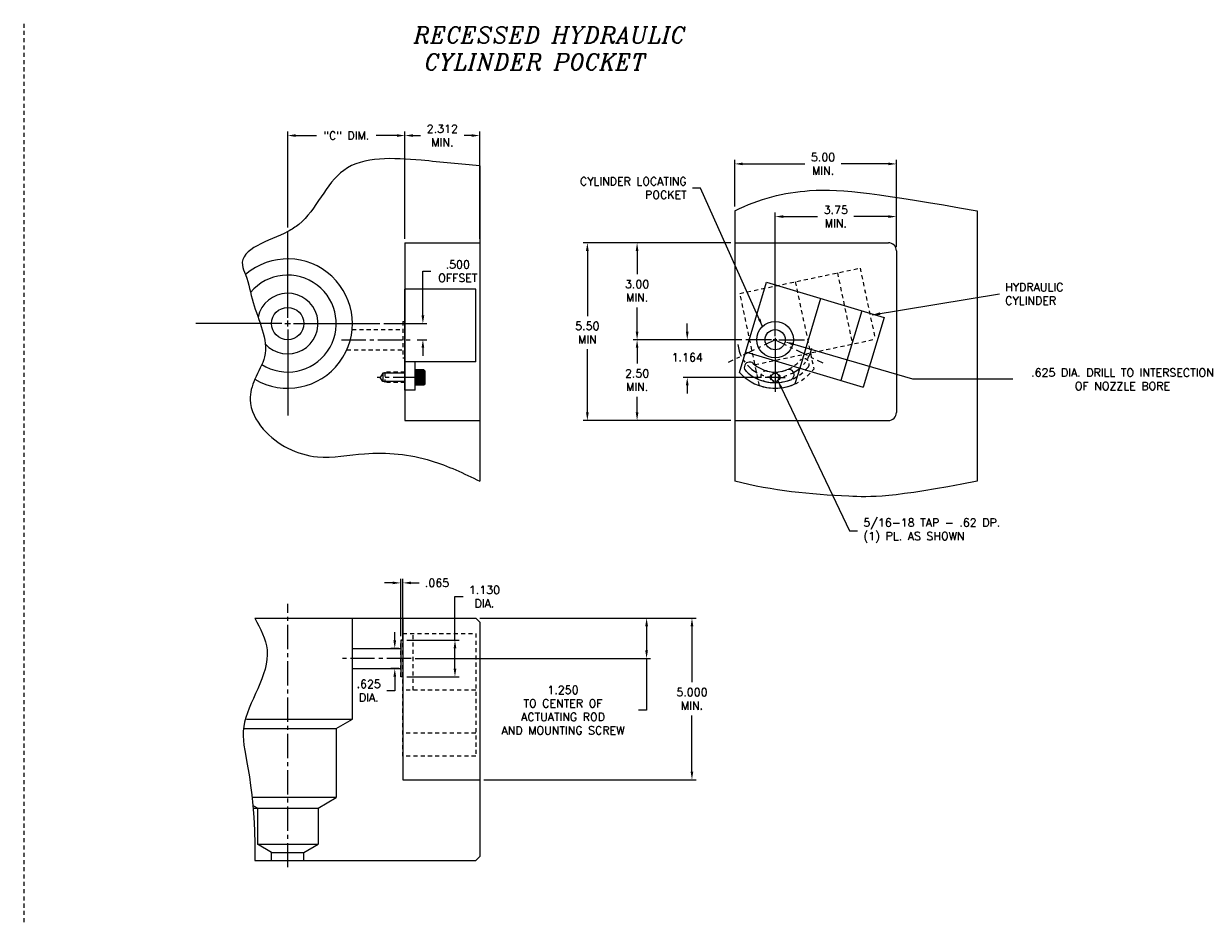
# Model space of a CAD drawing. Extents: x 78 to 189, y 58 to 100.
# Tile 4 of 4: x 152 to 189, y 67 to 94. Entities that reach past the tile are written whole.
import ezdxf

# ---------------------------------------------------------------- set-up
doc = ezdxf.new("R2010")
doc.units = 0
doc.header["$MEASUREMENT"] = 0
for name, pattern in [('CENTER2', [1.125, 0.75, -0.125, 0.125, -0.125]), ('ecw_5', [1, 0.375, -0.125, 0.0625, -0.125, 0.3125]), ('HIDDEN2', [0.1875, 0.125, -0.0625])]:
    doc.linetypes.add(name, pattern=pattern)
doc.layers.get('DEFPOINTS').update_dxf_attribs({"linetype": 'CONTINUOUS'})
for name, color, linetype in [('CYC_HIDDEN', 1, 'HIDDEN2'), ('DIMENSIONS', 4, 'CONTINUOUS'), ('DSCV_BORE_SOLID', 1, 'CONTINUOUS'), ('FASTENER_SOLID', 7, 'CONTINUOUS'), ('MA_SHAPE_HIDDEN', 6, 'HIDDEN2'), ('NP_SHAPE_SOLID', 6, 'CONTINUOUS'), ('POCKET', 4, 'CENTER2'), ('SCV200_BORE_CENTER', 22, 'CENTER2'), ('SCV200_BORE_HIDDEN', 10, 'HIDDEN2'), ('SCV200_BORE_SOLID', 1, 'CONTINUOUS'), ('SCV400_BORE_SOLID', 1, 'CONTINUOUS'), ('SCV_BORE_SOLID', 1, 'CONTINUOUS'), ('SCV_HYD_CYL_SHAPE', 3, 'CONTINUOUS'), ('TAP', 1, 'CONTINUOUS'), ('TAP_HIDDEN', 1, 'HIDDEN2')]:
    doc.layers.add(name, color=color, linetype=linetype)
doc.styles.add('ITALIC', font='italic.shx')
doc.styles.add('ROMANS', font='romans.shx')
doc.dimstyles.new('CATALOG', dxfattribs={"dimscale": 2, "dimtxt": 0.125, "dimasz": 0.125, "dimexe": 0.0625, "dimexo": 0.0625, "dimgap": 0.09, "dimtad": 0, "dimtih": 1, "dimtoh": 1, "dimdec": 3, "dimzin": 4, "dimdsep": 46, "dimtxsty": 'ROMANS', "dimcen": 0, "dimclrd": 256, "dimclre": 256, "dimclrt": 256, "dimadec": 0, "dimazin": 0, "dimtfac": 0.7, "dimtdec": 3, "dimtofl": 0, "dimtmove": 0, "dimatfit": 3, "dimfxl": 0, "dimtolj": 1, "dimtzin": 4, "dimlwd": -1, "dimlwe": -1, "dimarcsym": 0})

# ---------------------------------------------------------------- blocks, each defined once
blk = doc.blocks.new('*D43')
at = {"layer": 'DEFPOINTS', "color": 0}
for p in [(163.763, 77.022), (163.698, 75.248), (163.763, 75.248)]:
    blk.add_point(p, dxfattribs=at)
at = {"layer": 'DIMENSIONS'}
for p, q in [((163.448, 77.022), (163.198, 77.022)), ((163.698, 75.373), (163.698, 77.147)), ((163.763, 75.373), (163.763, 77.147)), ((164.013, 77.022), (164.263, 77.022))]:
    blk.add_line(p, q, dxfattribs=at)
for points in [[(163.448, 77.064), (163.448, 76.981), (163.698, 77.022)], [(164.013, 77.064), (164.013, 76.981), (163.763, 77.022)]]:
    blk.add_solid(points, dxfattribs=at)
at = {"layer": 'DIMENSIONS', "insert": (164.818, 77.022), "char_height": 0.25, "attachment_point": 5, "style": 'ROMANS'}
blk.add_mtext('\\A1;.065 ', dxfattribs=at)
blk = doc.blocks.new('*D44')
at = {"layer": 'DEFPOINTS', "color": 0}
for p in [(163.763, 75.248), (165.373, 75.248), (163.763, 74.118)]:
    blk.add_point(p, dxfattribs=at)
at = {"layer": 'DIMENSIONS'}
for p, q in [((165.373, 75.248), (165.373, 76.597)), ((165.373, 76.597), (165.623, 76.597)), ((163.888, 75.248), (165.498, 75.248)), ((165.373, 74.368), (165.373, 74.998)), ((163.888, 74.118), (165.498, 74.118))]:
    blk.add_line(p, q, dxfattribs=at)
for points in [[(165.331, 74.998), (165.414, 74.998), (165.373, 75.248)], [(165.331, 74.368), (165.414, 74.368), (165.373, 74.118)]]:
    blk.add_solid(points, dxfattribs=at)
at = {"layer": 'DIMENSIONS', "insert": (166.285, 76.597), "char_height": 0.25, "attachment_point": 5, "style": 'ROMANS'}
blk.add_mtext('\\A1;1.130 \\PDIA.', dxfattribs=at)
blk = doc.blocks.new('*D45')
at = {"layer": 'DEFPOINTS', "color": 0}
for p in [(166.013, 75.933), (164.013, 74.683), (171.298, 74.683)]:
    blk.add_point(p, dxfattribs=at)
at = {"layer": 'DIMENSIONS'}
for p, q in [((166.138, 75.933), (171.423, 75.933)), ((171.298, 75.683), (171.298, 74.933)), ((164.138, 74.683), (171.423, 74.683)), ((171.298, 74.683), (171.298, 73.084)), ((171.298, 73.084), (171.048, 73.084))]:
    blk.add_line(p, q, dxfattribs=at)
for points in [[(171.256, 75.683), (171.34, 75.683), (171.298, 75.933)], [(171.256, 74.933), (171.34, 74.933), (171.298, 74.683)]]:
    blk.add_solid(points, dxfattribs=at)
at = {"layer": 'DIMENSIONS', "insert": (168.713, 73.084), "char_height": 0.25, "attachment_point": 5, "style": 'ROMANS'}
blk.add_mtext('\\A1;1.250 \\P{\\C4;TO CENTER OF \\PACTUATING ROD \\PAND MOUNTING SCREW}', dxfattribs=at)
blk = doc.blocks.new('*D46')
at = {"layer": 'DEFPOINTS', "color": 0}
for p in [(166.138, 90.862), (163.826, 87.545), (166.138, 87.545)]:
    blk.add_point(p, dxfattribs=at)
at = {"layer": 'DIMENSIONS'}
for p, q in [((163.826, 87.67), (163.826, 90.987)), ((164.076, 90.862), (164.302, 90.862)), ((165.888, 90.862), (165.662, 90.862)), ((166.138, 87.67), (166.138, 90.987))]:
    blk.add_line(p, q, dxfattribs=at)
for points in [[(164.076, 90.904), (164.076, 90.821), (163.826, 90.862)], [(165.888, 90.904), (165.888, 90.821), (166.138, 90.862)]]:
    blk.add_solid(points, dxfattribs=at)
at = {"layer": 'DIMENSIONS', "insert": (164.982, 90.862), "char_height": 0.25, "attachment_point": 5, "style": 'ROMANS'}
blk.add_mtext('\\A1;2.312 \\PMIN.', dxfattribs=at)
blk = doc.blocks.new('*D47')
at = {"layer": 'DEFPOINTS', "color": 0}
for p in [(163.044, 85.045), (164.381, 85.045), (164.076, 84.545)]:
    blk.add_point(p, dxfattribs=at)
at = {"layer": 'DIMENSIONS'}
for p, q in [((164.381, 85.295), (164.381, 86.666)), ((164.381, 86.666), (164.631, 86.666)), ((163.169, 85.045), (164.506, 85.045)), ((164.201, 84.545), (164.506, 84.545)), ((164.381, 84.295), (164.381, 84.045))]:
    blk.add_line(p, q, dxfattribs=at)
for points in [[(164.339, 85.295), (164.422, 85.295), (164.381, 85.045)], [(164.339, 84.295), (164.422, 84.295), (164.381, 84.545)]]:
    blk.add_solid(points, dxfattribs=at)
at = {"layer": 'DIMENSIONS', "insert": (165.46, 86.666), "char_height": 0.25, "attachment_point": 5, "style": 'ROMANS'}
blk.add_mtext('\\A1;.500 \\POFFSET', dxfattribs=at)
blk = doc.blocks.new('*D9')
at = {"layer": 'DEFPOINTS', "color": 0}
for p in [(163.511, 74.995), (163.763, 74.995), (163.763, 74.37)]:
    blk.add_point(p, dxfattribs=at)
at = {"layer": 'DIMENSIONS'}
for p, q in [((163.511, 75.245), (163.511, 75.495)), ((163.638, 74.995), (163.386, 74.995)), ((163.638, 74.37), (163.386, 74.37)), ((163.511, 74.12), (163.511, 73.686)), ((163.511, 73.686), (163.261, 73.686))]:
    blk.add_line(p, q, dxfattribs=at)
for points in [[(163.469, 75.245), (163.553, 75.245), (163.511, 74.995)], [(163.469, 74.12), (163.553, 74.12), (163.511, 74.37)]]:
    blk.add_solid(points, dxfattribs=at)
at = {"layer": 'DIMENSIONS', "insert": (162.706, 73.686), "char_height": 0.25, "attachment_point": 5, "style": 'ROMANS'}
blk.add_mtext('\\A1;.625 \\PDIA.', dxfattribs=at)
blk = doc.blocks.new('*D14')
at = {"layer": 'DEFPOINTS', "color": 0}
for p in [(163.826, 90.862), (160.2, 87.889), (163.826, 87.545)]:
    blk.add_point(p, dxfattribs=at)
at = {"layer": 'DIMENSIONS'}
for p, q in [((160.2, 88.014), (160.2, 90.987)), ((160.45, 90.862), (161.089, 90.862)), ((163.576, 90.862), (162.937, 90.862)), ((163.826, 87.67), (163.826, 90.987))]:
    blk.add_line(p, q, dxfattribs=at)
for points in [[(160.45, 90.904), (160.45, 90.821), (160.2, 90.862)], [(163.576, 90.904), (163.576, 90.821), (163.826, 90.862)]]:
    blk.add_solid(points, dxfattribs=at)
at = {"layer": 'DIMENSIONS', "insert": (162.013, 90.862), "char_height": 0.25, "attachment_point": 5, "style": 'ROMANS'}
blk.add_mtext('\\A1;"C" DIM.', dxfattribs=at)
blk = doc.blocks.new('*D15')
at = {"layer": 'DEFPOINTS', "color": 0}
for p in [(166.013, 75.933), (166.138, 70.933), (172.701, 70.933)]:
    blk.add_point(p, dxfattribs=at)
at = {"layer": 'DIMENSIONS'}
for p, q in [((166.138, 75.933), (172.826, 75.933)), ((172.701, 75.683), (172.701, 73.946)), ((172.701, 71.183), (172.701, 72.919)), ((166.263, 70.933), (172.826, 70.933))]:
    blk.add_line(p, q, dxfattribs=at)
for points in [[(172.659, 75.683), (172.742, 75.683), (172.701, 75.933)], [(172.659, 71.183), (172.742, 71.183), (172.701, 70.933)]]:
    blk.add_solid(points, dxfattribs=at)
at = {"layer": 'DIMENSIONS', "insert": (172.701, 73.433), "char_height": 0.25, "attachment_point": 5, "style": 'ROMANS'}
blk.add_mtext('\\A1;5.000 \\PMIN.', dxfattribs=at)
blk = doc.blocks.new('*D16')
at = {"layer": 'DEFPOINTS', "color": 0}
for p in [(175.579, 84.481), (178.687, 83.567)]:
    blk.add_point(p, dxfattribs=at)
at = {"layer": 'DIMENSIONS'}
for p, q in [((179.527, 83.32), (175.818, 84.41)), ((182.624, 83.32), (179.527, 83.32))]:
    blk.add_line(p, q, dxfattribs=at)
blk.add_solid([(175.83, 84.45), (175.807, 84.37), (175.579, 84.481)], dxfattribs=at)
at = {"layer": 'DIMENSIONS', "insert": (186.012, 83.32), "char_height": 0.25, "attachment_point": 5, "style": 'ROMANS'}
blk.add_mtext('\\A1;.625 DIA. DRILL TO INTERSECTION\\POF NOZZLE BORE', dxfattribs=at)
blk = doc.blocks.new('*D17')
at = {"layer": 'DEFPOINTS', "color": 0}
for p in [(171.004, 87.545), (174.023, 87.545), (174.368, 84.545)]:
    blk.add_point(p, dxfattribs=at)
at = {"layer": 'DIMENSIONS'}
for p, q in [((173.898, 87.545), (170.879, 87.545)), ((171.004, 87.295), (171.004, 86.571)), ((171.004, 84.795), (171.004, 85.545)), ((174.243, 84.545), (170.879, 84.545))]:
    blk.add_line(p, q, dxfattribs=at)
for points in [[(170.962, 87.295), (171.045, 87.295), (171.004, 87.545)], [(170.962, 84.795), (171.045, 84.795), (171.004, 84.545)]]:
    blk.add_solid(points, dxfattribs=at)
at = {"layer": 'DIMENSIONS', "insert": (171.004, 86.058), "char_height": 0.25, "attachment_point": 5, "style": 'ROMANS'}
blk.add_mtext('\\A1;3.00 \\PMIN.', dxfattribs=at)
blk = doc.blocks.new('*D18')
at = {"layer": 'DEFPOINTS', "color": 0}
for p in [(174.368, 84.545), (171.004, 82.045), (174.023, 82.045)]:
    blk.add_point(p, dxfattribs=at)
at = {"layer": 'DIMENSIONS'}
for p, q in [((174.243, 84.545), (170.879, 84.545)), ((171.004, 84.295), (171.004, 83.809)), ((171.004, 82.295), (171.004, 82.782)), ((173.898, 82.045), (170.879, 82.045))]:
    blk.add_line(p, q, dxfattribs=at)
for points in [[(170.962, 84.295), (171.045, 84.295), (171.004, 84.545)], [(170.962, 82.295), (171.045, 82.295), (171.004, 82.045)]]:
    blk.add_solid(points, dxfattribs=at)
at = {"layer": 'DIMENSIONS', "insert": (171.004, 83.295), "char_height": 0.25, "attachment_point": 5, "style": 'ROMANS'}
blk.add_mtext('\\A1;2.50 \\PMIN.', dxfattribs=at)
blk = doc.blocks.new('*D19')
at = {"layer": 'DEFPOINTS', "color": 0}
for p in [(172.555, 84.545), (174.368, 84.545), (174.961, 83.381)]:
    blk.add_point(p, dxfattribs=at)
at = {"layer": 'DIMENSIONS'}
for p, q in [((172.555, 84.795), (172.555, 85.045)), ((174.243, 84.545), (172.43, 84.545)), ((174.836, 83.381), (172.43, 83.381)), ((172.555, 83.131), (172.555, 82.881))]:
    blk.add_line(p, q, dxfattribs=at)
for points in [[(172.513, 84.795), (172.597, 84.795), (172.555, 84.545)], [(172.513, 83.131), (172.597, 83.131), (172.555, 83.381)]]:
    blk.add_solid(points, dxfattribs=at)
at = {"layer": 'DIMENSIONS', "insert": (172.555, 84), "char_height": 0.25, "attachment_point": 5, "style": 'ROMANS'}
blk.add_mtext('\\A1;1.164 ', dxfattribs=at)
blk = doc.blocks.new('*D20')
at = {"layer": 'DEFPOINTS', "color": 0}
for p in [(174.023, 87.545), (169.466, 82.045), (174.023, 82.045)]:
    blk.add_point(p, dxfattribs=at)
at = {"layer": 'DIMENSIONS'}
for p, q in [((173.898, 87.545), (169.341, 87.545)), ((169.466, 87.295), (169.466, 85.275)), ((169.466, 82.295), (169.466, 84.249)), ((173.898, 82.045), (169.341, 82.045))]:
    blk.add_line(p, q, dxfattribs=at)
for points in [[(169.424, 87.295), (169.507, 87.295), (169.466, 87.545)], [(169.424, 82.295), (169.507, 82.295), (169.466, 82.045)]]:
    blk.add_solid(points, dxfattribs=at)
at = {"layer": 'DIMENSIONS', "insert": (169.466, 84.762), "char_height": 0.25, "attachment_point": 5, "style": 'ROMANS'}
blk.add_mtext('\\A1;5.50 \\PMIN', dxfattribs=at)
blk = doc.blocks.new('*D21')
at = {"layer": 'DEFPOINTS', "color": 0}
for p in [(179.023, 89.985), (174.023, 88.538), (179.023, 87.295)]:
    blk.add_point(p, dxfattribs=at)
at = {"layer": 'DIMENSIONS'}
for p, q in [((174.023, 88.663), (174.023, 90.11)), ((179.023, 87.42), (179.023, 90.11)), ((174.273, 89.985), (176.193, 89.985)), ((178.773, 89.985), (177.315, 89.985))]:
    blk.add_line(p, q, dxfattribs=at)
for points in [[(174.273, 90.027), (174.273, 89.944), (174.023, 89.985)], [(178.773, 90.027), (178.773, 89.944), (179.023, 89.985)]]:
    blk.add_solid(points, dxfattribs=at)
at = {"layer": 'DIMENSIONS', "insert": (176.754, 89.985), "char_height": 0.25, "attachment_point": 5, "style": 'ROMANS'}
blk.add_mtext('\\A1;5.00 \\PMIN.', dxfattribs=at)
blk = doc.blocks.new('*D22')
at = {"layer": 'DEFPOINTS', "color": 0}
for p in [(175.273, 88.355), (179.023, 87.295), (175.273, 84.545)]:
    blk.add_point(p, dxfattribs=at)
at = {"layer": 'DIMENSIONS'}
for p, q in [((175.273, 84.67), (175.273, 88.48)), ((175.523, 88.355), (176.587, 88.355)), ((178.773, 88.355), (177.709, 88.355)), ((179.023, 87.42), (179.023, 88.48))]:
    blk.add_line(p, q, dxfattribs=at)
for points in [[(175.523, 88.396), (175.523, 88.313), (175.273, 88.355)], [(178.773, 88.396), (178.773, 88.313), (179.023, 88.355)]]:
    blk.add_solid(points, dxfattribs=at)
at = {"layer": 'DIMENSIONS', "insert": (177.148, 88.355), "char_height": 0.25, "attachment_point": 5, "style": 'ROMANS'}
blk.add_mtext('\\A1;3.75 \\PMIN.', dxfattribs=at)

msp = doc.modelspace()

# ---------------------------------------------------------------- linework, layer by layer
at = {"layer": 'CYC_HIDDEN'}
for p, q in [((174.1834, 85.9755), (177.8997, 86.7638)), ((177.1974, 86.6148), (177.6643, 84.4138)), ((177.8997, 86.7638), (178.3666, 84.5628)), ((175.8953, 86.3386), (176.3622, 84.1376)), ((174.7879, 83.126), (174.1834, 85.9755)), ((174.6503, 83.7745), (178.3666, 84.5628)), ((176.3622, 84.1376), (176.468, 83.639))]:
    msp.add_line(p, q, dxfattribs=at)
for centre, radius, start, end in [((175.2729, 84.5454), 1, 255.97647, 319.97645), ((176.1643, 83.7969), 0.164, 319.27845, 139.97672), ((175.2729, 84.5454), 1.5, 251.13466, 322.82016), ((174.9908, 83.4161), 0.164, 75.97641, 260.56525), ((175.2729, 84.5454), 1.328, 255.97661, 319.97652)]:
    msp.add_arc(centre, radius, start, end, dxfattribs=at)
at = {"layer": 'DIMENSIONS'}
for p, q in [((160.2004, 85.2254), (160.2004, 87.8894)), ((160.0204, 85.0454), (157.3564, 85.0454)), ((160.1104, 85.0454), (160.2904, 85.0454)), ((160.2004, 84.9554), (160.2004, 85.1354)), ((160.3804, 85.0454), (163.0444, 85.0454)), ((160.2004, 84.8654), (160.2004, 82.2014))]:
    msp.add_line(p, q, dxfattribs=at)
at = {"layer": 'DSCV_BORE_SOLID'}
for p, q in [((175.2729, 84.6594), (175.2729, 85.4499)), ((175.1589, 84.5454), (174.3684, 84.5454)), ((175.3299, 84.5454), (175.2159, 84.5454)), ((175.2729, 84.6024), (175.2729, 84.4884)), ((175.2729, 84.5454), (175.2729, 82.932)), ((175.2729, 84.4314), (175.2729, 83.6409)), ((175.3869, 84.5454), (176.1774, 84.5454)), ((175.2018, 83.3814), (174.9609, 83.3814)), ((175.3085, 83.3814), (175.2373, 83.3814)), ((175.2729, 83.417), (175.2729, 83.3459)), ((175.2729, 83.3103), (175.2729, 83.0694)), ((175.344, 83.3814), (175.5849, 83.3814))]:
    msp.add_line(p, q, dxfattribs=at)
for centre, radius in [((175.2729, 84.5454), 0.565), ((175.2729, 84.5454), 0.3125), ((175.2729, 83.3814), 0.1248)]:
    msp.add_circle(centre, radius, dxfattribs=at)
for start, end in [(60, 120), (150, 210), (240.00001, 299.99999), (329.99993, 29.99992)]:
    msp.add_arc((175.2729, 83.3814), 0.156, start, end, dxfattribs=at)
at = {"layer": 'FASTENER_SOLID'}
for p, q in [((164.1384, 83.6155), (164.1384, 83.3811)), ((164.4118, 83.6155), (164.1384, 83.6155)), ((164.1533, 83.5945), (164.3941, 83.5945)), ((164.1533, 83.5716), (164.3941, 83.5716)), ((164.1533, 83.5716), (164.3975, 83.5716)), ((164.1533, 83.5486), (164.3941, 83.5486)), ((164.1533, 83.5256), (164.3941, 83.5256)), ((164.4118, 83.1467), (164.4118, 83.6155)), ((164.4509, 83.5764), (164.4118, 83.6155)), ((164.4509, 83.1858), (164.4509, 83.5764)), ((164.1384, 83.3811), (164.1384, 83.1467)), ((164.1533, 83.5026), (164.3941, 83.5026)), ((164.1533, 83.4796), (164.3941, 83.4796)), ((164.1533, 83.4566), (164.3941, 83.4566)), ((164.1533, 83.4336), (164.3941, 83.4336)), ((164.1533, 83.4107), (164.3941, 83.4107)), ((164.1533, 83.3877), (164.3941, 83.3877)), ((164.1533, 83.3647), (164.3941, 83.3647)), ((164.1533, 83.3417), (164.3941, 83.3417)), ((164.1533, 83.3187), (164.3941, 83.3187)), ((164.1533, 83.2957), (164.3941, 83.2957)), ((164.1533, 83.2727), (164.3941, 83.2727)), ((164.1533, 83.2465), (164.3941, 83.2465)), ((164.1533, 83.2202), (164.3941, 83.2202)), ((164.1533, 83.1939), (164.3941, 83.1939)), ((164.1533, 83.1676), (164.3941, 83.1676)), ((164.4118, 83.1467), (164.4509, 83.1858)), ((164.1384, 83.1467), (164.4118, 83.1467))]:
    msp.add_line(p, q, dxfattribs=at)
at = {"layer": 'MA_SHAPE_HIDDEN'}
msp.add_line((152.0368, 94.3234), (152.0368, 66.5207), dxfattribs=at)
at = {"layer": 'NP_SHAPE_SOLID'}
for p, q in [((166.1379, 89.9204), (166.1379, 80.1704)), ((174.0229, 88.5377), (174.0229, 80.1704)), ((181.5229, 88.5377), (181.5229, 80.1704)), ((163.8259, 87.5454), (166.1379, 87.5454)), ((163.8259, 87.5454), (163.8259, 82.0454)), ((174.0229, 87.5454), (178.7729, 87.5454)), ((179.0229, 87.2954), (179.0229, 82.2954)), ((163.8259, 82.0454), (166.1379, 82.0454)), ((174.0229, 82.0454), (178.7729, 82.0454)), ((159.1798, 75.9325), (166.0129, 75.9325)), ((163.7634, 75.9325), (163.7634, 70.9325)), ((166.1379, 75.8075), (166.0129, 75.9325)), ((166.1379, 75.8075), (166.1379, 68.5575)), ((163.6984, 75.2475), (163.6984, 74.1175)), ((163.7634, 75.2475), (163.6984, 75.2475)), ((163.7634, 74.1175), (163.6984, 74.1175)), ((163.7634, 70.9325), (166.1379, 70.9325)), ((166.0129, 68.4325), (166.1379, 68.5575)), ((159.1798, 68.4325), (166.0129, 68.4325))]:
    msp.add_line(p, q, dxfattribs=at)
for centre, start, end in [((178.7729, 87.2954), 0, 90), ((178.7729, 82.2954), 270, 360)]:
    msp.add_arc(centre, 0.25, start, end, dxfattribs=at)
msp.add_spline([(166.1379, 89.9204), (164.3226, 90.096), (161.9316, 89.7854), (160.5449, 88.1132), (160.2004, 87.8894), (158.7995, 86.8471), (158.895, 86.5607), (159.1325, 85.7016), (159.4815, 84.0201), (159.1834, 83.3233), (159.0386, 82.6904), (159.445, 81.7826), (161.1187, 80.9226), (162.5772, 81.0181), (164.6334, 80.8031), (166.1379, 80.1704)], degree=3, dxfattribs=at)
for points, knots in [([(174.0229, 88.5377), (174.789, 88.9078), (176.601, 89.3697), (178.4963, 89.0503), (181.5229, 88.5377)], [0, 0, 0, 0, 2.3557209, 5.5722489, 5.5722489, 5.5722489, 5.5722489]), ([(181.5229, 80.1704), (178.8672, 79.6466), (177.0191, 79.706), (175.1948, 79.8644), (174.0229, 80.1704)], [2.794678, 2.794678, 2.794678, 2.794678, 4.7629728, 8.2982926, 8.2982926, 8.2982926, 8.2982926]), ([(159.1798, 75.9325), (159.3456, 75.6085), (159.9425, 74.555), (158.2494, 72.4254), (159.2088, 71.1883), (159.1798, 68.4325)], [4.6515934, 4.6515934, 4.6515934, 4.6515934, 5.6917269, 8.0498734, 10.4872965, 10.4872965, 10.4872965, 10.4872965])]:
    msp.add_open_spline(points, degree=3, knots=knots, dxfattribs=at)
at = {"layer": 'POCKET', "color": 4, "linetype": 'ecw_5'}
for q in [(173.8227, 83.8381), (176.7488, 83.8256)]:
    msp.add_line((175.2729, 84.5454), q, dxfattribs=at)
msp.add_arc((175.2723, 84.5462), 1.1648, 187.24999, 346.95216, dxfattribs=at)
at = {"layer": 'SCV200_BORE_CENTER'}
for p, q in [((161.8657, 84.5454), (164.0759, 84.5454)), ((160.2004, 68.2244), (160.2004, 76.3725)), ((164.0134, 74.6825), (161.8897, 74.6825))]:
    msp.add_line(p, q, dxfattribs=at)
at = {"layer": 'SCV200_BORE_HIDDEN'}
for p, q in [((163.7559, 85.1104), (163.7559, 83.9804)), ((163.7559, 85.1104), (163.8259, 85.1104)), ((162.1916, 84.8579), (163.7559, 84.8579)), ((162.0279, 84.2329), (163.7559, 84.2329)), ((163.7559, 83.9804), (163.8259, 83.9804))]:
    msp.add_line(p, q, dxfattribs=at)
at = {"layer": 'SCV200_BORE_SOLID'}
for p, q in [((162.2004, 72.8075), (162.2004, 75.9325)), ((162.2004, 74.995), (163.6984, 74.995)), ((162.2004, 74.37), (163.6984, 74.37)), ((158.9289, 72.8075), (162.2004, 72.8075)), ((161.7004, 72.5188), (162.2004, 72.8075)), ((158.8326, 72.5188), (161.7004, 72.5188))]:
    msp.add_line(p, q, dxfattribs=at)
msp.add_circle((160.2004, 85.0454), 0.5002, dxfattribs=at)
for radius, start, end in [(2, 239.43855, 130.7425), (1.5, 237.68263, 139.93311)]:
    msp.add_arc((160.2004, 85.0454), radius, start, end, dxfattribs=at)
at = {"layer": 'SCV400_BORE_SOLID'}
for p, q in [((161.7004, 72.5188), (161.7004, 70.7597)), ((161.7004, 72.5188), (161.7004, 70.3823)), ((161.7004, 70.3823), (159.0986, 70.3823)), ((161.1379, 70.0575), (161.7004, 70.3823)), ((159.1288, 70.0575), (159.2629, 70.0575)), ((159.2629, 70.0575), (159.2629, 68.935)), ((159.2629, 70.0575), (161.1379, 70.0575)), ((161.1379, 70.0575), (161.1379, 68.935)), ((159.7001, 68.6825), (159.2629, 68.935)), ((159.2629, 68.935), (161.1379, 68.935)), ((160.7006, 68.6825), (161.1379, 68.935)), ((159.7001, 68.6825), (160.7006, 68.6825)), ((159.7001, 68.4325), (159.7001, 68.6825)), ((160.7006, 68.4325), (160.7006, 68.6825))]:
    msp.add_line(p, q, dxfattribs=at)
msp.add_arc((160.2004, 85.0454), 0.9375, 221.95724, 167.67769, dxfattribs=at)
at = {"layer": 'SCV_BORE_SOLID'}
msp.add_line((159.2629, 70.0575), (159.122, 70.1389), dxfattribs=at)
at = {"layer": 'SCV_HYD_CYL_SHAPE'}
for p, q in [((166.0134, 86.1079), (163.8259, 86.1079)), ((163.8259, 82.9829), (163.8259, 86.1079)), ((166.0134, 83.8579), (166.0134, 86.1079)), ((174.1658, 83.5333), (175.004, 86.323)), ((175.004, 86.323), (178.6423, 85.2298)), ((176.68, 85.8194), (176.0326, 83.6646)), ((177.9547, 85.4364), (177.3073, 83.2816)), ((178.6423, 85.2298), (177.9949, 83.075)), ((174.3566, 84.1682), (177.9949, 83.075)), ((166.0134, 83.8579), (163.8259, 83.8579)), ((164.1379, 82.9829), (164.1379, 83.8579)), ((176.0326, 83.6646), (175.8859, 83.1764)), ((164.1379, 82.9829), (163.8259, 82.9829))]:
    msp.add_line(p, q, dxfattribs=at)
at = {"layer": 'SCV_HYD_CYL_SHAPE', "linetype": 'HIDDEN2'}
for p, q in [((163.6984, 74.12), (163.6984, 75.245)), ((163.7634, 75.245), (163.6984, 75.245)), ((163.7634, 75.4552), (166.0134, 75.4552)), ((163.7634, 71.6562), (163.7634, 75.4552)), ((164.0754, 73.7052), (164.0754, 75.4552)), ((166.0134, 75.4552), (166.0134, 71.6562)), ((163.7634, 74.12), (163.6984, 74.12)), ((166.0134, 73.7052), (163.7634, 73.7052)), ((166.0134, 72.3742), (163.7641, 72.3742)), ((166.0134, 71.6562), (163.7634, 71.6562))]:
    msp.add_line(p, q, dxfattribs=at)
at = {"layer": 'SCV_HYD_CYL_SHAPE'}
for centre, radius, start, end in [((175.2729, 84.5454), 1.5, 222.43443, 294.11993), ((174.4832, 83.6903), 0.164, 47.27617, 231.86501), ((175.2729, 84.5454), 1.328, 227.27638, 291.27629), ((175.2729, 84.5454), 1, 227.27624, 291.27621), ((175.6953, 83.4608), 0.164, 290.57822, 111.27648)]:
    msp.add_arc(centre, radius, start, end, dxfattribs=at)
at = {"layer": 'TAP', "linetype": 'CENTER2'}
msp.add_line((164.2103, 83.3814), (162.9669, 83.3814), dxfattribs=at)
at = {"layer": 'TAP'}
for p, q in [((163.1384, 83.5119), (163.063, 83.3814)), ((163.1384, 83.2509), (163.063, 83.3814)), ((163.8259, 83.5119), (163.1384, 83.5119)), ((163.1384, 83.5119), (163.1384, 83.2509)), ((163.8259, 83.2509), (163.1384, 83.2509))]:
    msp.add_line(p, q, dxfattribs=at)
at = {"layer": 'TAP_HIDDEN'}
for p, q in [((163.8259, 83.5377), (163.2009, 83.5377)), ((163.2009, 83.5377), (163.2009, 83.2252)), ((163.8259, 83.2252), (163.2009, 83.2252))]:
    msp.add_line(p, q, dxfattribs=at)

# ---------------------------------------------------------------- texts
at = {"layer": 'DIMENSIONS', "insert": (164.0979, 94.2238), "char_height": 0.5, "width": 35.1429, "attachment_point": 1, "style": 'ITALIC'}
msp.add_mtext('RECESSED HYDRAULIC\\P CYLINDER POCKET', dxfattribs=at)
at = {"layer": 'DIMENSIONS', "char_height": 0.25, "style": 'ROMANS'}
for s, insert, attachment_point in [('CYLINDER LOCATING\\PPOCKET', (172.5369, 89.2377), 6), ('HYDRAULIC\\PCYLINDER', (182.3871, 85.9629), 4), ('5/16-18 TAP - .62 DP.\\P(1) PL. AS SHOWN', (178.0006, 78.6369), 4)]:
    msp.add_mtext(s, dxfattribs=dict(at, insert=insert, attachment_point=attachment_point))

# ---------------------------------------------------------------- dimensions: what is measured, and where the dimension line sits
at = {"layer": 'DIMENSIONS'}
for base, p1, p2, text, override, picture, middle in [((163.8259, 90.8623), (160.2004, 87.8894), (163.8259, 87.5454), '"C" DIM.', {"dimpost": ' '}, '*D14', (162.0131, 90.8623)), ((166.1379, 90.8623), (163.8259, 87.5454), (166.1379, 87.5454), '<>\\PMIN.', {"dimpost": ' '}, '*D46', (164.9819, 90.8623)), ((175.2729, 88.3545), (179.0229, 87.2954), (175.2729, 84.5454), '<>\\PMIN.', {"dimdec": 2, "dimpost": ' '}, '*D22', (177.1479, 88.3545))]:
    dim = msp.add_linear_dim(base=base, p1=p1, p2=p2, text=text, dimstyle='CATALOG', override=override, dxfattribs=at)
    dim.commit()
    dim.dimension.update_dxf_attribs({"geometry": picture, "text_midpoint": middle})
dim = msp.add_linear_dim(base=(179.0229, 89.9854), p1=(174.0229, 88.5377), p2=(179.0229, 87.2954), text='<>\\PMIN.', dimstyle='CATALOG', override={"dimdec": 2, "dimpost": ' '}, dxfattribs=at)
dim.commit()
dim.dimension.update_dxf_attribs({"geometry": '*D21', "text_midpoint": (176.7541, 89.9854), "dimtype": 160})
for base, p1, p2, text, override, picture, middle in [((169.4657, 82.0454), (174.0229, 87.5454), (174.0229, 82.0454), '<>\\PMIN', {"dimdec": 2, "dimpost": ' '}, '*D20', (169.4657, 84.7619)), ((171.0037, 87.5454), (174.3684, 84.5454), (174.0229, 87.5454), '<>\\PMIN.', {"dimdec": 2, "dimpost": ' '}, '*D17', (171.0037, 86.058)), ((164.3807, 85.0454), (164.0759, 84.5454), (163.0444, 85.0454), '<>\\POFFSET', {"dimpost": ' '}, '*D47', (165.4595, 86.6664)), ((165.3727, 75.2475), (163.7634, 74.1175), (163.7634, 75.2475), '<>\\PDIA.', {"dimpost": ' '}, '*D44', (166.2848, 76.5971)), ((171.2981, 74.6825), (166.0129, 75.9325), (164.0134, 74.6825), '<>\\P{\\C4;TO CENTER OF \\PACTUATING ROD \\PAND MOUNTING SCREW}', {"dimpost": ' '}, '*D45', (168.7133, 73.0839)), ((163.511, 74.995), (163.7634, 74.37), (163.7634, 74.995), '<>\\PDIA.', {"dimpost": ' '}, '*D9', (162.706, 73.6865))]:
    dim = msp.add_linear_dim(base=base, p1=p1, p2=p2, angle=90, text=text, dimstyle='CATALOG', override=override, dxfattribs=at)
    dim.commit()
    dim.dimension.update_dxf_attribs({"geometry": picture, "text_midpoint": middle, "dimtype": 160})
dim = msp.add_linear_dim(base=(172.555, 84.5454), p1=(174.9609, 83.3814), p2=(174.3684, 84.5454), angle=90, dimstyle='CATALOG', override={"dimpost": ' '}, dxfattribs=at)
dim.commit()
dim.dimension.update_dxf_attribs({"geometry": '*D19', "text_midpoint": (172.555, 84.0003), "dimtype": 160})
dim = msp.add_radius_dim(center=(178.6868, 83.5668), mpoint=(175.5786, 84.4806), text='.625 DIA. DRILL TO INTERSECTION\\POF NOZZLE BORE', dimstyle='CATALOG', override={"dimpost": ' '}, dxfattribs=at)
dim.commit()
dim.dimension.update_dxf_attribs({"geometry": '*D16', "text_midpoint": (186.0124, 83.3198), "dimtype": 164})
for base, p1, p2, override, picture, middle in [((171.0037, 82.0454), (174.3684, 84.5454), (174.0229, 82.0454), {"dimdec": 2, "dimpost": ' '}, '*D18', (171.0037, 83.2954)), ((172.7006, 70.9325), (166.0129, 75.9325), (166.1379, 70.9325), {"dimpost": ' '}, '*D15', (172.7006, 73.4325))]:
    dim = msp.add_linear_dim(base=base, p1=p1, p2=p2, angle=90, text='<>\\PMIN.', dimstyle='CATALOG', override=override, dxfattribs=at)
    dim.commit()
    dim.dimension.update_dxf_attribs({"geometry": picture, "text_midpoint": middle})
dim = msp.add_linear_dim(base=(163.7634, 77.0224), p1=(163.6984, 75.2475), p2=(163.7634, 75.2475), dimstyle='CATALOG', override={"dimpost": ' '}, dxfattribs=at)
dim.commit()
dim.dimension.update_dxf_attribs({"geometry": '*D43', "text_midpoint": (164.8184, 77.0224), "dimtype": 160})

# ---------------------------------------------------------------- leaders
at = {"layer": 'DIMENSIONS', "annotation_type": 0, "has_hookline": 1}
for points, hookline_direction, text_width in [([(174.8825, 84.9538), (172.9669, 89.2377), (172.7169, 89.2377)], 1, 3.6548), ([(178.2702, 85.312), (182.2071, 85.9629)], 0, 1.9167), ([(175.3524, 83.2853), (177.5706, 78.6369), (177.8206, 78.6369)], 0, 4.8571)]:
    msp.add_leader(points, dimstyle='CATALOG', dxfattribs=dict(at, hookline_direction=hookline_direction, text_width=text_width))

doc.saveas('drawing.dxf')
